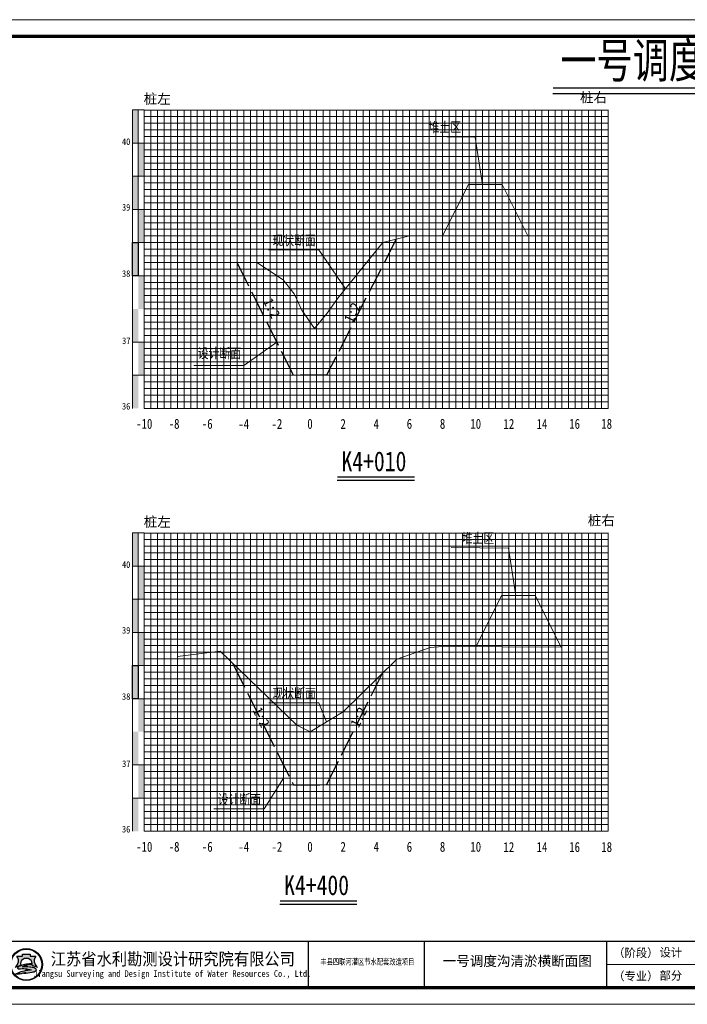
# Model space of a CAD drawing. Header units: millimetres. Extents: x -1851 to 142262423, y -629789 to 22327943.
# Tile 56 of 69: x 37692 to 37893, y 5522 to 5819. Entities that reach past the tile are written whole.
import ezdxf
from ezdxf.enums import TextEntityAlignment as Align

# ---------------------------------------------------------------- set-up
doc = ezdxf.new("R2010")
doc.units = ezdxf.units.MM
doc.linetypes.add('4415', pattern=[5, 4, -1])
for name, color, linetype, lineweight in [('0.13文字', 3, 'Continuous', 13), ('2', 61, 'Continuous', 30), ('3', 8, 'Continuous', 5), ('dmx', 7, 'Continuous', 15)]:
    doc.layers.add(name, color=color, linetype=linetype, lineweight=lineweight)
doc.layers.add('DIMTEX', color=7, linetype='Continuous')
doc.layers.add('断面', color=7, linetype='Continuous')
doc.styles.add('LYJFS', font='times.ttf', dxfattribs={"width": 0.7})
doc.styles.add('STYLE2', font='txt', dxfattribs={"width": 0.8})
doc.styles.add('仿宋体', font='FangSong_GB2312.ttf', dxfattribs={"width": 0.8})
doc.styles.add('宋体', font='txt', dxfattribs={"height": 3.5})
doc.styles.add('等线体', font='simhei.ttf')

# ---------------------------------------------------------------- blocks, each defined once
blk = doc.blocks.new('tk')
h = blk.add_hatch(color=152)
h.dxf.hatch_style = 1
h.paths.add_polyline_path([(6876.364125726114, 854.2295714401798, 1), (6866.686434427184, 854.2295714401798, 1)])
h.paths.add_polyline_path([(6876.201261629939, 854.2295714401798, 1), (6866.84929852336, 854.2295714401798, 1)], flags=16)
h = blk.add_hatch(color=152)
h.dxf.hatch_style = 1
edge = h.paths.add_edge_path()
edge.add_arc((6873.407199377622, 851.8047045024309), 1.461698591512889, 43.31770961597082, 70.37003522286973)
edge.add_arc((6872.0275850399, 847.9366998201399), 5.568375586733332, 70.37003522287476, 84.52854590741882)
edge.add_arc((6871.440752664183, 841.8102204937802), 11.72289597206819, 84.5285459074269, 95.17746754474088)
edge.add_arc((6871.582339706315, 852.1014277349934), 1.831337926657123, 111.7965680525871, 130.9174013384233, ccw=False)
edge.add_arc((6873.47809212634, 847.3608850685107), 6.936886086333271, 98.84274785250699, 111.79656805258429, ccw=False)
edge.add_arc((6874.544451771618, 840.506451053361), 13.873772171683, 95.21036804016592, 98.84274785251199, ccw=False)
edge.add_ellipse((6871.525280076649, 854.5219636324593), major_axis=(-1.773815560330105, 0), ratio=0.8776980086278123, start_angle=172.6538623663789, end_angle=176.9129867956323)
edge.add_arc((6873.117644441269, 844.1909795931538), 10.24870363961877, 88.99992913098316, 98.52267106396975)
edge.add_arc((6872.724314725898, 846.8157053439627), 7.594670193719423, 98.5226710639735, 116.8491039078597)
edge.add_arc((6869.849912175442, 852.4939579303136), 1.230336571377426, 116.8491039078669, 139.2900683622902)
edge.add_arc((6869.065436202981, 853.1689503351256), 0.1954369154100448, 139.2900683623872, 263.050638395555)
edge.add_arc((6869.248585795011, 854.6715617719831), 1.70916902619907, 263.0506383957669, 272.136251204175)
edge.add_arc((6870.416233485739, 823.3689317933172), 29.61523112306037, 88.46268833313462, 92.13625120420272, ccw=False)
edge.add_arc((6871.07395213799, 847.876297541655), 5.099041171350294, 68.07113774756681, 88.46268833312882, ccw=False)
edge.add_arc((6875.183614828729, 831.3122526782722), 21.4080615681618, 95.91294384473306, 98.79521578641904)
edge.add_arc((6873.816328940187, 840.1492628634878), 12.46590188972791, 98.79521578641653, 117.8496747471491)
edge.add_arc((6932.315236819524, 613.7362839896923), 245.9934265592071, 104.7703900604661, 105.15790668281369, ccw=False)
edge.add_line((6869.600177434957, 851.6009245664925), (6868.796656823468, 851.2750728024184))
edge.add_arc((6890.157828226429, 754.105500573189), 99.48982566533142, 100.90627282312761, 102.39834375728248, ccw=False)
edge.add_line((6871.334059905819, 851.7983414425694), (6870.72346251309, 851.6097564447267))
edge.add_arc((6868.414090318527, 880.2016823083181), 28.68503833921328, 274.6177604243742, 279.6944367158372)
edge.add_arc((6872.474319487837, 856.4344682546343), 4.573507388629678, 279.694436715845, 287.6119267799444)
edge.add_arc((6873.358587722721, 853.648913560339), 1.650966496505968, 287.6119267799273, 311.5140981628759)
edge.add_arc((6874.270477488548, 852.6187205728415), 0.2751610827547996, 311.5140981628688, 403.3177096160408)
edge = h.paths.add_edge_path()
edge.add_arc((6875.946394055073, 855.3665725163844), 2.066422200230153, 138.9741968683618, 204.1180883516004, ccw=False)
edge.add_line((6874.387456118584, 856.7229696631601), (6872.690352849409, 856.7229696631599))
edge.add_line((6872.69035284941, 856.7229696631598), (6872.69035284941, 857.3096342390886))
edge.add_line((6872.69035284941, 857.3096342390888), (6870.360207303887, 857.3096342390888))
edge.add_line((6870.360207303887, 857.3096342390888), (6870.360207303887, 856.7229696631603))
edge.add_line((6870.360207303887, 856.7229696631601), (6868.663104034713, 856.7229696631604))
edge.add_arc((6867.104166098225, 855.3665725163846), 2.066422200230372, -24.118088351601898, 41.0258031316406, ccw=False)
edge.add_arc((6865.567634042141, 856.05447875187), 3.749914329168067, 314.34412131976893, 335.8819116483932, ccw=False)
edge.add_arc((6867.522236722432, 856.4070458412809), 3.106664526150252, 282.3877277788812, 290.1465811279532)
edge.add_arc((6864.457993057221, 864.7594382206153), 12.00340818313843, 290.1465811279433, 296.6495194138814)
edge.add_ellipse((6871.525280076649, 854.5219636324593), major_axis=(-1.773815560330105, 0), ratio=0.8776980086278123, start_angle=176.9129867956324, end_angle=378.37473811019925, ccw=False)
edge.add_ellipse((6871.525280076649, 854.5219636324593), major_axis=(-1.773815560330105, 0), ratio=0.8776980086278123, start_angle=172.653862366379, end_angle=176.9129867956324, ccw=False)
edge.add_ellipse((6871.525280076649, 854.5219636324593), major_axis=(-1.773815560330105, 0), ratio=0.8776980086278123, start_angle=161.6252618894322, end_angle=172.653862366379, ccw=False)
edge.add_arc((6878.592567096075, 864.759438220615), 12.00340818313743, 243.3504805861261, 249.853418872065)
edge.add_arc((6875.528323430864, 856.4070458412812), 3.106664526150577, 249.8534188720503, 257.61227222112)
edge.add_arc((6877.482926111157, 856.05447875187), 3.74991432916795, 204.1180883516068, 225.6558786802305, ccw=False)
at = {"lineweight": 0}
for p, q in [((6838.597780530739, 1139.229571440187), (7258.597780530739, 1139.229571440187)), ((7253.597780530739, 854.2295714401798), (7046.597780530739, 854.2295714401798)), ((7258.597780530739, 842.2295714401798), (6838.597780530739, 842.2295714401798))]:
    blk.add_line(p, q, dxfattribs=at)
for p, q in [((6956.597780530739, 861.2295714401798), (6956.597780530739, 847.2295714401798)), ((6991.597780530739, 861.2295714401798), (6991.597780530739, 847.2295714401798)), ((7046.597780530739, 861.2295714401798), (7046.597780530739, 847.2295714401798))]:
    blk.add_line(p, q)
at = {"lineweight": 0, "const_width": 1}
blk.add_lwpolyline([(6863.597780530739, 1134.229571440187), (7253.597780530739, 1134.229571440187), (7253.597780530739, 847.2295714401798), (6863.597780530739, 847.2295714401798)], close=True, dxfattribs=at)
at = {"lineweight": 0, "const_width": 0.4}
blk.add_lwpolyline([(7253.597780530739, 861.2295714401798), (6863.597780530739, 861.2295714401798)], dxfattribs=at)
at = {"color": 152}
for points in [[(6869.8419023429, 854.0311891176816, -0.02838203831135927), (6868.592243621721, 853.4904639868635, -0.03386732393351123), (6868.188697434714, 853.3727099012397, 0.09425397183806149), (6868.990200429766, 854.5221939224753, 0.2921547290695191), (6868.663104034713, 856.7229696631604), (6870.360207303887, 856.7229696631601), (6870.360207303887, 857.3096342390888), (6872.69035284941, 857.3096342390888), (6872.69035284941, 856.7229696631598), (6874.387456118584, 856.7229696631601, 0.29215472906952), (6874.06035972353, 854.5221939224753, 0.09425397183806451), (6874.861862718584, 853.3727099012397, -0.03386732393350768), (6874.458316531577, 853.4904639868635, -0.02838203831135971), (6873.208657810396, 854.0311891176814)], [(6873.296521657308, 854.4381220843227, 0.04157472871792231), (6871.598778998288, 854.3265098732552, 0.08013502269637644), (6869.294240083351, 853.5916630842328, 0.09823132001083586), (6868.917290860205, 853.2964201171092, 0.599439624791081), (6869.041789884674, 852.9749492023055, 0.03966424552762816), (6869.312296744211, 852.9635806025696, -0.01603031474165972), (6871.210748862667, 852.9735033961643, -0.08921046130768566), (6872.978215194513, 852.6064141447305, 0.01257694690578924), (6871.910251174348, 852.4685801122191, 0.08333285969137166), (6867.992840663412, 851.171317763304, -0.001690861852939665), (6869.600177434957, 851.6009245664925), (6868.796656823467, 851.275072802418, -0.006510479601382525), (6871.334059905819, 851.7983414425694), (6870.72346251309, 851.6097564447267, 0.02215480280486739), (6873.244469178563, 851.9262713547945, 0.03456031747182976), (6873.858117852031, 852.0753316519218, 0.1046726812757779), (6874.452855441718, 852.4126819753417, 0.4234638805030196), (6874.470673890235, 852.8074929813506, 0.1185893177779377), (6873.898248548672, 853.1814519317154, 0.06185687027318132), (6872.558528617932, 853.479704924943, 0.04649815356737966), (6870.382867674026, 853.4852866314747, -0.08362449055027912), (6870.902341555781, 853.8018397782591, -0.05658197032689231), (6872.411732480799, 854.2153190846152, -0.01585057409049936), (6873.284535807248, 854.3228965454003)]]:
    blk.add_lwpolyline(points, format="xyb", dxfattribs=at)
for radius in [4.838845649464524, 4.675981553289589]:
    blk.add_circle((6871.525280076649, 854.2295714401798), radius, dxfattribs=at)
blk.add_arc((6873.478092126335, 847.3608850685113), 6.936886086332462, 98.84274785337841, 111.7965680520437, dxfattribs=at)
for start_param, end_param in [(2.820892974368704, 6.603884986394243), (3.013378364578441, 3.087714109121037)]:
    blk.add_ellipse((6871.525280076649, 854.5219636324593), major_axis=(-1.773815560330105, 0), ratio=0.8776980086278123, start_param=start_param, end_param=end_param, dxfattribs=at)
at = {"style": '宋体'}
for s, height, width, p in [('江苏省水利勘测设计研究院有限公司', 3.75, 0.9, (6915.725099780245, 855.9804173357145)), ('丰县四联河灌区节水配套改造项目', 1.8, 0.75, (6974.43168055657, 855.1042281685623)), ('Jiangsu Surveying and Design Institute of Water Resources Co., Ltd.', 2, 0.8, (6915.552971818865, 851.2429752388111))]:
    blk.add_text(s, height=height, dxfattribs=dict(at, width=width)).set_placement(p, align=Align.MIDDLE)
at = {"style": 'LYJFS'}
for s, p in [('（阶段）', (7055.431710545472, 857.7295714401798)), ('（专业）', (7055.431710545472, 850.7295714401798))]:
    blk.add_text(s, height=2.5, dxfattribs=at).set_placement(p, align=Align.MIDDLE_CENTER)
at = {"char_height": 2.5, "attachment_point": 5, "style": '宋体'}
for s, insert in [('设计', (7065.999934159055, 857.7295714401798)), ('部分', (7065.999934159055, 850.7295714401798))]:
    blk.add_mtext(s, dxfattribs=dict(at, insert=insert))

msp = doc.modelspace()

# ---------------------------------------------------------------- hatches: boundary and pattern name
at = {"linetype": 'Continuous'}
for points in [[(37725.80106367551, 5791.796308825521), (37727.60106367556, 5791.796308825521), (37727.60106367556, 5781.796308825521), (37725.80106367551, 5781.796308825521)], [(37727.60106367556, 5781.796308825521), (37729.40106367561, 5781.796308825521), (37729.40106367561, 5771.796308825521), (37727.60106367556, 5771.796308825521)], [(37725.80106367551, 5771.796308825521), (37727.60106367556, 5771.796308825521), (37727.60106367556, 5761.796308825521), (37725.80106367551, 5761.796308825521)], [(37727.60106367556, 5761.796308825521), (37729.40106367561, 5761.796308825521), (37729.40106367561, 5751.796308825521), (37727.60106367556, 5751.796308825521)], [(37725.80106367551, 5751.796308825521), (37727.60106367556, 5751.796308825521), (37727.60106367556, 5741.796308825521), (37725.80106367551, 5741.796308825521)], [(37727.60106367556, 5741.796308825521), (37729.40106367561, 5741.796308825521), (37729.40106367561, 5731.796308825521), (37727.60106367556, 5731.796308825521)], [(37725.80106367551, 5731.796308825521), (37727.60106367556, 5731.796308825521), (37727.60106367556, 5721.796308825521), (37725.80106367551, 5721.796308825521)], [(37727.60742442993, 5721.821033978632), (37729.40742442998, 5721.821033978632), (37729.40742442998, 5711.821033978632), (37727.60742442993, 5711.821033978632)], [(37725.80106367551, 5711.792244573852), (37727.60106367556, 5711.792244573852), (37727.60106367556, 5701.792244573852), (37725.80106367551, 5701.792244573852)], [(37725.80106367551, 5664.216308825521), (37727.60106367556, 5664.216308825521), (37727.60106367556, 5654.216308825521), (37725.80106367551, 5654.216308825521)], [(37727.60106367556, 5654.216308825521), (37729.40106367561, 5654.216308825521), (37729.40106367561, 5644.216308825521), (37727.60106367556, 5644.216308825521)], [(37725.80106367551, 5644.216308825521), (37727.60106367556, 5644.216308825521), (37727.60106367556, 5634.216308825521), (37725.80106367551, 5634.216308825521)], [(37727.60106367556, 5634.216308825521), (37729.40106367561, 5634.216308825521), (37729.40106367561, 5624.216308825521), (37727.60106367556, 5624.216308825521)], [(37725.80106367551, 5624.216308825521), (37727.60106367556, 5624.216308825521), (37727.60106367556, 5614.216308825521), (37725.80106367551, 5614.216308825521)], [(37727.60106367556, 5614.216308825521), (37729.40106367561, 5614.216308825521), (37729.40106367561, 5604.216308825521), (37727.60106367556, 5604.216308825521)], [(37725.80106367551, 5604.216308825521), (37727.60106367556, 5604.216308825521), (37727.60106367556, 5594.216308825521), (37725.80106367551, 5594.216308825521)], [(37727.60742442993, 5594.241033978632), (37729.40742442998, 5594.241033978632), (37729.40742442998, 5584.241033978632), (37727.60742442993, 5584.241033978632)], [(37725.80106367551, 5584.212244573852), (37727.60106367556, 5584.212244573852), (37727.60106367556, 5574.212244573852), (37725.80106367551, 5574.212244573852)]]:
    msp.add_hatch(color=7, dxfattribs=at).paths.add_polyline_path(points)

# ---------------------------------------------------------------- linework, layer by layer
at = {"color": 7, "linetype": 'Continuous', "lineweight": 20, "flags": 128}
for points in [[(37831.49267790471, 5769.197935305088), (37829.28593812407, 5783.611140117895), (37812.01441279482, 5783.783947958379)], [(37841.49267790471, 5645.202256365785), (37839.28593812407, 5659.615461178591), (37822.01441279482, 5659.788269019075)]]:
    msp.add_lwpolyline(points, dxfattribs=at)
at = {"linetype": 'Continuous', "flags": 128}
for points in [[(37725.80106367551, 5751.796308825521), (37727.60106367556, 5751.796308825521), (37727.60106367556, 5741.796308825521), (37725.80106367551, 5741.796308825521)], [(37725.80106367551, 5624.216308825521), (37727.60106367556, 5624.216308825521), (37727.60106367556, 5614.216308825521), (37725.80106367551, 5614.216308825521)]]:
    msp.add_lwpolyline(points, close=True, dxfattribs=at)
at = {"color": 1, "linetype": '4415', "lineweight": 30, "ltscale": 2}
for points in [[(37805.40106367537, 5752.796308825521), (37784.40106367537, 5711.796308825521), (37774.40106367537, 5711.796308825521), (37757.40106367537, 5745.796308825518)], [(37756.10418188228, 5624.810072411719), (37774.40106367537, 5588.216308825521), (37784.40106367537, 5588.216308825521), (37801.13889716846, 5621.691975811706)]]:
    msp.add_lwpolyline(points, dxfattribs=at)
at = {"linetype": 'Continuous', "lineweight": 20, "flags": 128}
for points in [[(37790.09706075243, 5737.801220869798), (37782.04796335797, 5749.617450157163), (37766.89657367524, 5749.59113782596)], [(37769.40106367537, 5721.796308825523), (37759.4706011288, 5714.736473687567), (37744.31921144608, 5714.710161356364)], [(37784.4213960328, 5607.228508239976), (37782.11230740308, 5612.968549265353), (37766.96091772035, 5612.942236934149)], [(37771.40106367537, 5590.216308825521), (37765.56021595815, 5580.981159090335), (37750.40882627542, 5580.954846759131)]]:
    msp.add_lwpolyline(points, dxfattribs=at)
at = {"layer": '2', "color": 7, "lineweight": 15}
for points in [[(37729.40106367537, 5791.730208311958), (37869.40106367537, 5791.730208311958)], [(37739.40106367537, 5791.796308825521), (37739.40106367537, 5701.796308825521)], [(37749.40106367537, 5791.796308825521), (37749.40106367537, 5701.796308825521)], [(37759.40106367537, 5791.796308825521), (37759.40106367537, 5701.796308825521)], [(37769.40106367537, 5791.796308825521), (37769.40106367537, 5701.796308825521)], [(37789.40106367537, 5791.796308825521), (37789.40106367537, 5701.796308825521)], [(37799.40106367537, 5791.796308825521), (37799.40106367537, 5701.796308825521)], [(37809.40106367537, 5791.796308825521), (37809.40106367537, 5701.796308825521)], [(37819.40106367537, 5791.796308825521), (37819.40106367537, 5701.796308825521)], [(37829.40106367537, 5791.796308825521), (37829.40106367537, 5701.796308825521)], [(37839.40106367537, 5791.796308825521), (37839.40106367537, 5701.796308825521)], [(37849.40106367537, 5791.796308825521), (37849.40106367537, 5701.796308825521)], [(37859.40106367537, 5791.796308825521), (37859.40106367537, 5701.796308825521)], [(37869.40106367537, 5791.796308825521), (37869.40106367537, 5701.796308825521)], [(37729.40106367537, 5781.796308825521), (37869.40106367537, 5781.796308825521)], [(37729.40106367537, 5771.796308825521), (37869.40106367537, 5771.796308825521)], [(37729.40106367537, 5761.796308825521), (37869.40106367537, 5761.796308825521)], [(37729.40106367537, 5761.796308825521), (37735.09396042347, 5761.796308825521)], [(37749.40106367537, 5761.796308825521), (37809.40106367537, 5761.796308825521)], [(37833.40106367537, 5761.796308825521), (37869.40106367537, 5761.796308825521)], [(37729.40106367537, 5751.796308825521), (37869.40106367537, 5751.796308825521)], [(37729.40106367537, 5731.796308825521), (37869.40106367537, 5731.796308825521)], [(37729.40106367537, 5701.796308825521), (37869.40106367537, 5701.796308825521)], [(37729.40106367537, 5664.150208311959), (37869.40106367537, 5664.150208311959)], [(37739.40106367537, 5664.216308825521), (37739.40106367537, 5574.216308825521)], [(37749.40106367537, 5664.216308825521), (37749.40106367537, 5574.216308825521)], [(37759.40106367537, 5664.216308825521), (37759.40106367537, 5574.216308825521)], [(37769.40106367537, 5664.216308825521), (37769.40106367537, 5574.216308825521)], [(37789.40106367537, 5664.216308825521), (37789.40106367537, 5574.216308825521)], [(37799.40106367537, 5664.216308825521), (37799.40106367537, 5574.216308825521)], [(37809.40106367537, 5664.216308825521), (37809.40106367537, 5574.216308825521)], [(37819.40106367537, 5664.216308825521), (37819.40106367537, 5574.216308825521)], [(37829.40106367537, 5664.216308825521), (37829.40106367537, 5574.216308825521)], [(37839.40106367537, 5664.216308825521), (37839.40106367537, 5574.216308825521)], [(37849.40106367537, 5664.216308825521), (37849.40106367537, 5574.216308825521)], [(37859.40106367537, 5664.216308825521), (37859.40106367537, 5574.216308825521)], [(37869.40106367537, 5664.216308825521), (37869.40106367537, 5574.216308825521)], [(37729.40106367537, 5654.216308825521), (37829.40106367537, 5654.216308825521)], [(37829.40106367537, 5654.216308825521), (37869.40106367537, 5654.216308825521)], [(37729.40106367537, 5644.216308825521), (37829.40106367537, 5644.216308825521)], [(37829.40106367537, 5644.216308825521), (37869.40106367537, 5644.216308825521)], [(37729.40106367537, 5634.216308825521), (37829.40106367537, 5634.216308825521)], [(37829.40106367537, 5634.216308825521), (37869.40106367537, 5634.216308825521)], [(37729.40106367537, 5624.216308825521), (37829.40106367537, 5624.216308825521)], [(37829.40106367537, 5624.216308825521), (37869.40106367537, 5624.216308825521)], [(37829.40106367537, 5614.216308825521), (37869.40106367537, 5614.216308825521)], [(37729.40106367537, 5604.216308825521), (37829.40106367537, 5604.216308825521)], [(37829.40106367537, 5604.216308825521), (37869.40106367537, 5604.216308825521)], [(37829.40106367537, 5594.216308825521), (37869.40106367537, 5594.216308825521)], [(37829.40106367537, 5584.216308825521), (37869.40106367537, 5584.216308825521)], [(37729.40106367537, 5574.216308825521), (37829.40106367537, 5574.216308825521)], [(37829.40106367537, 5574.216308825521), (37869.40106367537, 5574.216308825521)]]:
    msp.add_lwpolyline(points, dxfattribs=at)
at = {"layer": '2', "color": 3, "lineweight": 15}
for points in [[(37779.40106367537, 5791.796308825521), (37779.40106367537, 5701.796308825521)], [(37779.40106367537, 5664.216308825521), (37779.40106367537, 5574.216308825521)]]:
    msp.add_lwpolyline(points, dxfattribs=at)
at = {"layer": '2', "color": 7, "lineweight": 15, "flags": 128}
for points in [[(37729.40106367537, 5741.796308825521), (37869.40106367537, 5741.796308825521)], [(37729.40106367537, 5614.216308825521), (37829.40106367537, 5614.216308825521)]]:
    msp.add_lwpolyline(points, dxfattribs=at)
at = {"layer": '2', "color": 0, "lineweight": 15}
for points in [[(37729.40106367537, 5721.796308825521), (37869.40106367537, 5721.796308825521)], [(37729.40106367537, 5711.796308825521), (37869.40106367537, 5711.796308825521)], [(37729.40106367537, 5594.216308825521), (37829.40106367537, 5594.216308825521)], [(37729.40106367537, 5584.216308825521), (37829.40106367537, 5584.216308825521)]]:
    msp.add_lwpolyline(points, dxfattribs=at)
at = {"layer": '3', "lineweight": 5}
for points in [[(37731.40106367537, 5791.796308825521), (37731.40106367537, 5701.796308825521)], [(37733.40106367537, 5791.796308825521), (37733.40106367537, 5701.796308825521)], [(37735.40106367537, 5791.796308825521), (37735.40106367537, 5701.796308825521)], [(37737.40106367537, 5791.796308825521), (37737.40106367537, 5701.796308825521)], [(37741.40106367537, 5791.796308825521), (37741.40106367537, 5701.796308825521)], [(37743.40106367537, 5791.796308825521), (37743.40106367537, 5701.796308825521)], [(37745.40106367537, 5791.796308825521), (37745.40106367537, 5701.796308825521)], [(37747.40106367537, 5791.796308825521), (37747.40106367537, 5701.796308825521)], [(37751.40106367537, 5791.796308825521), (37751.40106367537, 5701.796308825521)], [(37753.40106367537, 5791.796308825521), (37753.40106367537, 5701.796308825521)], [(37755.40106367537, 5791.796308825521), (37755.40106367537, 5701.796308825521)], [(37757.40106367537, 5791.796308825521), (37757.40106367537, 5701.796308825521)], [(37761.40106367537, 5791.796308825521), (37761.40106367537, 5701.796308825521)], [(37763.40106367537, 5791.796308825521), (37763.40106367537, 5701.796308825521)], [(37765.40106367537, 5791.796308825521), (37765.40106367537, 5701.796308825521)], [(37767.40106367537, 5791.796308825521), (37767.40106367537, 5701.796308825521)], [(37771.40106367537, 5791.796308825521), (37771.40106367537, 5701.796308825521)], [(37773.40106367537, 5791.796308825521), (37773.40106367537, 5701.796308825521)], [(37775.40106367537, 5791.796308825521), (37775.40106367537, 5701.796308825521)], [(37777.40106367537, 5791.796308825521), (37777.40106367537, 5701.796308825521)], [(37781.40106367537, 5791.796308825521), (37781.40106367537, 5701.796308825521)], [(37783.40106367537, 5791.796308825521), (37783.40106367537, 5701.796308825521)], [(37785.40106367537, 5791.796308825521), (37785.40106367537, 5701.796308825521)], [(37787.40106367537, 5791.796308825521), (37787.40106367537, 5701.796308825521)], [(37791.40106367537, 5791.796308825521), (37791.40106367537, 5701.796308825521)], [(37793.40106367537, 5791.796308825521), (37793.40106367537, 5701.796308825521)], [(37795.40106367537, 5791.796308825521), (37795.40106367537, 5701.796308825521)], [(37797.40106367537, 5791.796308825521), (37797.40106367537, 5701.796308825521)], [(37801.40106367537, 5791.796308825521), (37801.40106367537, 5701.796308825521)], [(37803.40106367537, 5791.796308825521), (37803.40106367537, 5701.796308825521)], [(37805.40106367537, 5791.796308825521), (37805.40106367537, 5701.796308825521)], [(37807.40106367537, 5791.796308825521), (37807.40106367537, 5701.796308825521)], [(37811.40106367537, 5791.796308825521), (37811.40106367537, 5701.796308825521)], [(37813.40106367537, 5791.796308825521), (37813.40106367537, 5701.796308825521)], [(37815.40106367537, 5791.796308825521), (37815.40106367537, 5701.796308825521)], [(37817.40106367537, 5791.796308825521), (37817.40106367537, 5701.796308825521)], [(37821.40106367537, 5791.796308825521), (37821.40106367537, 5701.796308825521)], [(37823.40106367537, 5791.796308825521), (37823.40106367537, 5701.796308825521)], [(37825.40106367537, 5791.796308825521), (37825.40106367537, 5701.796308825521)], [(37827.40106367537, 5791.796308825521), (37827.40106367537, 5701.796308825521)], [(37831.40106367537, 5791.796308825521), (37831.40106367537, 5701.796308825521)], [(37833.40106367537, 5791.796308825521), (37833.40106367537, 5701.796308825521)], [(37835.40106367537, 5791.796308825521), (37835.40106367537, 5701.796308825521)], [(37837.40106367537, 5791.796308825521), (37837.40106367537, 5701.796308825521)], [(37841.40106367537, 5791.796308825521), (37841.40106367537, 5701.796308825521)], [(37843.40106367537, 5791.796308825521), (37843.40106367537, 5701.796308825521)], [(37845.40106367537, 5791.796308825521), (37845.40106367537, 5701.796308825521)], [(37847.40106367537, 5791.796308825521), (37847.40106367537, 5701.796308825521)], [(37851.40106367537, 5791.796308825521), (37851.40106367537, 5701.796308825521)], [(37853.40106367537, 5791.796308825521), (37853.40106367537, 5701.796308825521)], [(37855.40106367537, 5791.796308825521), (37855.40106367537, 5701.796308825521)], [(37857.40106367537, 5791.796308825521), (37857.40106367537, 5701.796308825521)], [(37861.40106367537, 5791.796308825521), (37861.40106367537, 5701.796308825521)], [(37863.40106367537, 5791.796308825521), (37863.40106367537, 5701.796308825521)], [(37865.40106367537, 5791.796308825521), (37865.40106367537, 5701.796308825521)], [(37867.40106367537, 5791.796308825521), (37867.40106367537, 5701.796308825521)], [(37729.40106367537, 5789.796308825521), (37869.40106367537, 5789.796308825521)], [(37729.40106367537, 5787.796308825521), (37869.40106367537, 5787.796308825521)], [(37729.40106367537, 5785.796308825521), (37869.40106367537, 5785.796308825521)], [(37729.40106367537, 5783.796308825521), (37869.40106367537, 5783.796308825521)], [(37729.40106367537, 5779.796308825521), (37869.40106367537, 5779.796308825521)], [(37729.40106367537, 5777.796308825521), (37869.40106367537, 5777.796308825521)], [(37729.40106367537, 5775.796308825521), (37869.40106367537, 5775.796308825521)], [(37729.40106367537, 5773.796308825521), (37869.40106367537, 5773.796308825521)], [(37729.40106367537, 5769.796308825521), (37869.40106367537, 5769.796308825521)], [(37729.40106367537, 5767.796308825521), (37869.40106367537, 5767.796308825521)], [(37729.40106367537, 5765.796308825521), (37869.40106367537, 5765.796308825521)], [(37729.40106367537, 5763.796308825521), (37869.40106367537, 5763.796308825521)], [(37729.40106367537, 5759.796308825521), (37869.40106367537, 5759.796308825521)], [(37729.40106367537, 5757.796308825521), (37869.40106367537, 5757.796308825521)], [(37729.40106367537, 5755.796308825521), (37869.40106367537, 5755.796308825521)], [(37729.40106367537, 5753.796308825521), (37869.40106367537, 5753.796308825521)], [(37729.40106367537, 5749.796308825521), (37869.40106367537, 5749.796308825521)], [(37729.40106367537, 5747.796308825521), (37869.40106367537, 5747.796308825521)], [(37729.40106367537, 5745.796308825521), (37869.40106367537, 5745.796308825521)], [(37729.40106367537, 5743.796308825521), (37869.40106367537, 5743.796308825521)], [(37729.40106367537, 5739.796308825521), (37869.40106367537, 5739.796308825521)], [(37729.40106367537, 5737.796308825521), (37869.40106367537, 5737.796308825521)], [(37729.40106367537, 5735.796308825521), (37869.40106367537, 5735.796308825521)], [(37729.40106367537, 5733.796308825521), (37869.40106367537, 5733.796308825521)], [(37729.40106367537, 5729.796308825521), (37869.40106367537, 5729.796308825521)], [(37729.40106367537, 5727.796308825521), (37869.40106367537, 5727.796308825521)], [(37729.40106367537, 5725.796308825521), (37869.40106367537, 5725.796308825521)], [(37729.40106367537, 5723.796308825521), (37869.40106367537, 5723.796308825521)], [(37729.40106367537, 5719.796308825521), (37869.40106367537, 5719.796308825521)], [(37729.40106367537, 5717.796308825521), (37869.40106367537, 5717.796308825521)], [(37729.40106367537, 5715.796308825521), (37869.40106367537, 5715.796308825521)], [(37729.40106367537, 5713.796308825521), (37869.40106367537, 5713.796308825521)], [(37729.40106367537, 5709.796308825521), (37869.40106367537, 5709.796308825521)], [(37729.40106367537, 5707.796308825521), (37869.40106367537, 5707.796308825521)], [(37729.40106367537, 5705.796308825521), (37869.40106367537, 5705.796308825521)], [(37729.40106367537, 5703.796308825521), (37869.40106367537, 5703.796308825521)], [(37731.40106367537, 5664.216308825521), (37731.40106367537, 5574.216308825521)], [(37733.40106367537, 5664.216308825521), (37733.40106367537, 5574.216308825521)], [(37735.40106367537, 5664.216308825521), (37735.40106367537, 5574.216308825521)], [(37737.40106367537, 5664.216308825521), (37737.40106367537, 5574.216308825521)], [(37741.40106367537, 5664.216308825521), (37741.40106367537, 5574.216308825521)], [(37743.40106367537, 5664.216308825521), (37743.40106367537, 5574.216308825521)], [(37745.40106367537, 5664.216308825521), (37745.40106367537, 5574.216308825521)], [(37747.40106367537, 5664.216308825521), (37747.40106367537, 5574.216308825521)], [(37751.40106367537, 5664.216308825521), (37751.40106367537, 5574.216308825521)], [(37753.40106367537, 5664.216308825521), (37753.40106367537, 5574.216308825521)], [(37755.40106367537, 5664.216308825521), (37755.40106367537, 5574.216308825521)], [(37757.40106367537, 5664.216308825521), (37757.40106367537, 5574.216308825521)], [(37761.40106367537, 5664.216308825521), (37761.40106367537, 5574.216308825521)], [(37763.40106367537, 5664.216308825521), (37763.40106367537, 5574.216308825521)], [(37765.40106367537, 5664.216308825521), (37765.40106367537, 5574.216308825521)], [(37767.40106367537, 5664.216308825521), (37767.40106367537, 5574.216308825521)], [(37771.40106367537, 5664.216308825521), (37771.40106367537, 5574.216308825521)], [(37773.40106367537, 5664.216308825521), (37773.40106367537, 5574.216308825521)], [(37775.40106367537, 5664.216308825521), (37775.40106367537, 5574.216308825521)], [(37777.40106367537, 5664.216308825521), (37777.40106367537, 5574.216308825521)], [(37781.40106367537, 5664.216308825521), (37781.40106367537, 5574.216308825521)], [(37783.40106367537, 5664.216308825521), (37783.40106367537, 5574.216308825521)], [(37785.40106367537, 5664.216308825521), (37785.40106367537, 5574.216308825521)], [(37787.40106367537, 5664.216308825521), (37787.40106367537, 5574.216308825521)], [(37791.40106367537, 5664.216308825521), (37791.40106367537, 5574.216308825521)], [(37793.40106367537, 5664.216308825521), (37793.40106367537, 5574.216308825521)], [(37795.40106367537, 5664.216308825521), (37795.40106367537, 5574.216308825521)], [(37797.40106367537, 5664.216308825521), (37797.40106367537, 5574.216308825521)], [(37801.40106367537, 5664.216308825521), (37801.40106367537, 5574.216308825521)], [(37803.40106367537, 5664.216308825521), (37803.40106367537, 5574.216308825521)], [(37805.40106367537, 5664.216308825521), (37805.40106367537, 5574.216308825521)], [(37807.40106367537, 5664.216308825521), (37807.40106367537, 5574.216308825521)], [(37811.40106367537, 5664.216308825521), (37811.40106367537, 5574.216308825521)], [(37813.40106367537, 5664.216308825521), (37813.40106367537, 5574.216308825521)], [(37815.40106367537, 5664.216308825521), (37815.40106367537, 5574.216308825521)], [(37817.40106367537, 5664.216308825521), (37817.40106367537, 5574.216308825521)], [(37821.40106367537, 5664.216308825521), (37821.40106367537, 5574.216308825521)], [(37823.40106367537, 5664.216308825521), (37823.40106367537, 5574.216308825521)], [(37825.40106367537, 5664.216308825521), (37825.40106367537, 5574.216308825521)], [(37827.40106367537, 5664.216308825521), (37827.40106367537, 5574.216308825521)], [(37831.40106367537, 5664.216308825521), (37831.40106367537, 5574.216308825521)], [(37833.40106367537, 5664.216308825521), (37833.40106367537, 5574.216308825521)], [(37835.40106367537, 5664.216308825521), (37835.40106367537, 5574.216308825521)], [(37837.40106367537, 5664.216308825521), (37837.40106367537, 5574.216308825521)], [(37841.40106367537, 5664.216308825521), (37841.40106367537, 5574.216308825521)], [(37843.40106367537, 5664.216308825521), (37843.40106367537, 5574.216308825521)], [(37845.40106367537, 5664.216308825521), (37845.40106367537, 5574.216308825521)], [(37847.40106367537, 5664.216308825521), (37847.40106367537, 5574.216308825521)], [(37851.40106367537, 5664.216308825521), (37851.40106367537, 5574.216308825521)], [(37853.40106367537, 5664.216308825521), (37853.40106367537, 5574.216308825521)], [(37855.40106367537, 5664.216308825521), (37855.40106367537, 5574.216308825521)], [(37857.40106367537, 5664.216308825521), (37857.40106367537, 5574.216308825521)], [(37861.40106367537, 5664.216308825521), (37861.40106367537, 5574.216308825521)], [(37863.40106367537, 5664.216308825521), (37863.40106367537, 5574.216308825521)], [(37865.40106367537, 5664.216308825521), (37865.40106367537, 5574.216308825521)], [(37867.40106367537, 5664.216308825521), (37867.40106367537, 5574.216308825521)], [(37729.40106367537, 5662.216308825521), (37829.40106367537, 5662.216308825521)], [(37829.40106367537, 5662.216308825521), (37869.40106367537, 5662.216308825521)], [(37729.40106367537, 5660.216308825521), (37829.40106367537, 5660.216308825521)], [(37729.40106367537, 5658.216308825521), (37829.40106367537, 5658.216308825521)], [(37829.40106367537, 5660.216308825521), (37869.40106367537, 5660.216308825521)], [(37829.40106367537, 5658.216308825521), (37869.40106367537, 5658.216308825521)], [(37729.40106367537, 5656.216308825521), (37829.40106367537, 5656.216308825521)], [(37829.40106367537, 5656.216308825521), (37869.40106367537, 5656.216308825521)], [(37729.40106367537, 5652.216308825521), (37829.40106367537, 5652.216308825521)], [(37829.40106367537, 5652.216308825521), (37869.40106367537, 5652.216308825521)], [(37729.40106367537, 5650.216308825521), (37829.40106367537, 5650.216308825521)], [(37829.40106367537, 5650.216308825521), (37869.40106367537, 5650.216308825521)], [(37729.40106367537, 5648.216308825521), (37829.40106367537, 5648.216308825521)], [(37729.40106367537, 5646.216308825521), (37829.40106367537, 5646.216308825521)], [(37829.40106367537, 5648.216308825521), (37869.40106367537, 5648.216308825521)], [(37829.40106367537, 5646.216308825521), (37869.40106367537, 5646.216308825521)], [(37729.40106367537, 5642.216308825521), (37829.40106367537, 5642.216308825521)], [(37729.40106367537, 5640.216308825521), (37829.40106367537, 5640.216308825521)], [(37829.40106367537, 5642.216308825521), (37869.40106367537, 5642.216308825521)], [(37829.40106367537, 5640.216308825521), (37869.40106367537, 5640.216308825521)], [(37729.40106367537, 5638.216308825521), (37829.40106367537, 5638.216308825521)], [(37829.40106367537, 5638.216308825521), (37869.40106367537, 5638.216308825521)], [(37729.40106367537, 5636.216308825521), (37829.40106367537, 5636.216308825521)], [(37829.40106367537, 5636.216308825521), (37869.40106367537, 5636.216308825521)], [(37729.40106367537, 5632.216308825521), (37829.40106367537, 5632.216308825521)], [(37829.40106367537, 5632.216308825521), (37869.40106367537, 5632.216308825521)], [(37729.40106367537, 5630.216308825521), (37829.40106367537, 5630.216308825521)], [(37729.40106367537, 5628.216308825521), (37829.40106367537, 5628.216308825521)], [(37829.40106367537, 5630.216308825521), (37869.40106367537, 5630.216308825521)], [(37829.40106367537, 5628.216308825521), (37869.40106367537, 5628.216308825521)], [(37729.40106367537, 5626.216308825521), (37829.40106367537, 5626.216308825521)], [(37829.40106367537, 5626.216308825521), (37869.40106367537, 5626.216308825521)], [(37729.40106367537, 5622.216308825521), (37829.40106367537, 5622.216308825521)], [(37829.40106367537, 5622.216308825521), (37869.40106367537, 5622.216308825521)], [(37729.40106367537, 5620.216308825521), (37829.40106367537, 5620.216308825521)], [(37829.40106367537, 5620.216308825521), (37869.40106367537, 5620.216308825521)], [(37729.40106367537, 5618.216308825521), (37829.40106367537, 5618.216308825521)], [(37829.40106367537, 5618.216308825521), (37869.40106367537, 5618.216308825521)], [(37729.40106367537, 5616.216308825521), (37829.40106367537, 5616.216308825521)], [(37829.40106367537, 5616.216308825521), (37869.40106367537, 5616.216308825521)], [(37729.40106367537, 5612.216308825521), (37829.40106367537, 5612.216308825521)], [(37829.40106367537, 5612.216308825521), (37869.40106367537, 5612.216308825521)], [(37729.40106367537, 5610.216308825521), (37829.40106367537, 5610.216308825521)], [(37729.40106367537, 5608.216308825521), (37829.40106367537, 5608.216308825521)], [(37829.40106367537, 5610.216308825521), (37869.40106367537, 5610.216308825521)], [(37829.40106367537, 5608.216308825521), (37869.40106367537, 5608.216308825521)], [(37729.40106367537, 5606.216308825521), (37829.40106367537, 5606.216308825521)], [(37829.40106367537, 5606.216308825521), (37869.40106367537, 5606.216308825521)], [(37729.40106367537, 5602.216308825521), (37829.40106367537, 5602.216308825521)], [(37829.40106367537, 5602.216308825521), (37869.40106367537, 5602.216308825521)], [(37729.40106367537, 5600.216308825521), (37829.40106367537, 5600.216308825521)], [(37829.40106367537, 5600.216308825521), (37869.40106367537, 5600.216308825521)], [(37729.40106367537, 5598.216308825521), (37829.40106367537, 5598.216308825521)], [(37729.40106367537, 5596.216308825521), (37829.40106367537, 5596.216308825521)], [(37829.40106367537, 5598.216308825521), (37869.40106367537, 5598.216308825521)], [(37829.40106367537, 5596.21369117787), (37869.40106367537, 5596.21369117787)], [(37729.40106367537, 5592.216308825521), (37829.40106367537, 5592.216308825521)], [(37729.40106367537, 5590.216308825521), (37829.40106367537, 5590.216308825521)], [(37829.40106367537, 5592.216308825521), (37869.40106367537, 5592.216308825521)], [(37829.40106367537, 5590.216308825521), (37869.40106367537, 5590.216308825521)], [(37729.40106367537, 5588.216308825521), (37829.40106367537, 5588.216308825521)], [(37829.40106367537, 5588.216308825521), (37869.40106367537, 5588.216308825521)], [(37729.40106367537, 5586.216308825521), (37829.40106367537, 5586.216308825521)], [(37829.40106367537, 5586.21369117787), (37869.40106367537, 5586.21369117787)], [(37729.40106367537, 5582.216308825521), (37829.40106367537, 5582.216308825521)], [(37829.40106367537, 5582.216308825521), (37869.40106367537, 5582.216308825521)], [(37729.40106367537, 5580.216308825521), (37829.40106367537, 5580.216308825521)], [(37729.40106367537, 5578.216308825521), (37829.40106367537, 5578.216308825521)], [(37829.40106367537, 5580.216308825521), (37869.40106367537, 5580.216308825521)], [(37829.40106367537, 5578.216308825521), (37869.40106367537, 5578.216308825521)], [(37729.40106367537, 5576.216308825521), (37829.40106367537, 5576.216308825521)], [(37829.40106367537, 5576.21369117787), (37869.40106367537, 5576.21369117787)]]:
    msp.add_lwpolyline(points, dxfattribs=at)
at = {"layer": '3', "color": 0, "lineweight": 5}
for points in [[(37725.80106367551, 5721.796308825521), (37869.40106367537, 5721.796308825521)], [(37725.80106367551, 5711.796308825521), (37869.40106367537, 5711.796308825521)], [(37725.80106367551, 5594.216308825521), (37829.40106367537, 5594.216308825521)], [(37725.80106367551, 5584.216308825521), (37829.40106367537, 5584.216308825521)]]:
    msp.add_lwpolyline(points, dxfattribs=at)
at = {"layer": 'DIMTEX', "color": 7, "linetype": 'Continuous'}
for p, q in [((37852.7393243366, 5798.448569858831), (37975.89765037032, 5798.448569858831)), ((37852.70346370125, 5796.764379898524), (37976.34682978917, 5796.764379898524)), ((37787.62729677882, 5680.141584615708), (37810.97238205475, 5680.141584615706)), ((37787.64778857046, 5681.103978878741), (37810.97238205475, 5681.103978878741)), ((37770.32744118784, 5552.281601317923), (37793.50667636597, 5552.281601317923)), ((37770.34793297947, 5553.243995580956), (37793.50667636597, 5553.243995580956))]:
    msp.add_line(p, q, dxfattribs=at)
at = {"layer": 'dmx', "color": 7, "linetype": 'Continuous', "lineweight": 15}
for p, q in [((37827.18252891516, 5769.359239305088), (37819.40106367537, 5753.796308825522)), ((37827.18252891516, 5769.359239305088), (37837.37337832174, 5769.359239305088)), ((37837.37337832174, 5769.359239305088), (37845.15484356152, 5753.796308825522)), ((37809.40106367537, 5753.796308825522), (37845.15484356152, 5753.796308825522)), ((37837.18252891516, 5645.363560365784), (37829.40106367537, 5629.800629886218)), ((37837.18252891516, 5645.363560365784), (37847.37337832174, 5645.363560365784)), ((37847.37337832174, 5645.363560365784), (37855.15484356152, 5629.800629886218)), ((37819.40106367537, 5629.963504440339), (37855.15484356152, 5629.800629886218))]:
    msp.add_line(p, q, dxfattribs=at)
at = {"layer": 'dmx', "linetype": 'Continuous', "lineweight": 15, "flags": 128}
for points in [[(37801.40106367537, 5751.796308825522), (37809.40106367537, 5753.796308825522)], [(37763.40106367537, 5745.796308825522), (37771.26284765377, 5740.561809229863), (37774.66592130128, 5736.367490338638), (37776.91767830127, 5731.422384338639), (37780.71890731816, 5725.920283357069), (37784.54192746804, 5730.458883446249), (37787.83136709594, 5734.996145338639), (37801.40106367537, 5751.796308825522)], [(37749.40106367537, 5745.796308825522), (37757.40106367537, 5745.796308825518), (37757.40106367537, 5745.796308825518), (37763.40106367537, 5745.796308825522)], [(37739.40106367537, 5626.919509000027), (37752.24480552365, 5628.528825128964)], [(37752.24480552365, 5628.528825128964), (37775.40106367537, 5606.216308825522), (37779.40106367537, 5604.216308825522), (37789.40106367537, 5610.216308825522), (37805.64848867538, 5626.100844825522)], [(37805.64848867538, 5626.100844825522), (37815.64002867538, 5629.665222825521), (37819.40106367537, 5629.963504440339)]]:
    msp.add_lwpolyline(points, dxfattribs=at)
at = {"layer": '断面', "color": 3, "lineweight": 15}
for points in [[(37729.40106367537, 5791.796308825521), (37725.80106367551, 5791.796308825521)], [(37725.80106367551, 5791.796308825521), (37725.80106367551, 5701.796308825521)], [(37727.60106367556, 5791.796308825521), (37727.60106367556, 5741.796308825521)], [(37729.40106367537, 5791.796308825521), (37729.40106367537, 5701.796308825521)], [(37729.40106367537, 5781.796308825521), (37725.80106367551, 5781.796308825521)], [(37729.40106367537, 5771.796308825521), (37725.80106367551, 5771.796308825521)], [(37729.40106367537, 5761.796308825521), (37725.80106367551, 5761.796308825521)], [(37729.40106367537, 5751.796308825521), (37725.80106367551, 5751.796308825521)], [(37725.80106367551, 5741.796308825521), (37729.40106367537, 5741.796308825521)], [(37729.40106367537, 5664.216308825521), (37725.80106367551, 5664.216308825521)], [(37725.80106367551, 5664.216308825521), (37725.80106367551, 5574.216308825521)], [(37727.60106367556, 5664.216308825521), (37727.60106367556, 5614.216308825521)], [(37729.40106367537, 5664.216308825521), (37729.40106367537, 5574.216308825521)], [(37729.40106367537, 5654.216308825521), (37725.80106367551, 5654.216308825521)], [(37729.40106367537, 5644.216308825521), (37725.80106367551, 5644.216308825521)], [(37729.40106367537, 5634.216308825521), (37725.80106367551, 5634.216308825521)], [(37729.40106367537, 5624.216308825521), (37725.80106367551, 5624.216308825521)], [(37725.80106367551, 5614.216308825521), (37729.40106367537, 5614.216308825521)]]:
    msp.add_lwpolyline(points, dxfattribs=at)
at = {"layer": '断面', "color": 7, "lineweight": 15}
for points in [[(37729.40106367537, 5741.796308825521), (37869.40106367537, 5741.796308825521)], [(37729.40106367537, 5614.216308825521), (37829.40106367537, 5614.216308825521)]]:
    msp.add_lwpolyline(points, dxfattribs=at)

# ---------------------------------------------------------------- block references
at = {"layer": '断面'}
msp.add_blockref('tk', (30822.28328314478, 4679.796737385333), dxfattribs=at)

# ---------------------------------------------------------------- texts
at = {"style": '等线体'}
for s, p in [('桩右', (37860.86263929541, 5794.089856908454)), ('桩左', (37729.2278443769, 5793.631758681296)), ('桩右', (37863.19499974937, 5666.509856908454)), ('桩左', (37729.2278443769, 5666.051758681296))]:
    msp.add_text(s, height=3, dxfattribs=at).set_placement(p)
at = {"color": 7, "linetype": 'Continuous', "char_height": 3, "width": 18.82471715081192, "attachment_point": 1, "style": '仿宋体'}
for insert in [(37815.16662511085, 5788.12504315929), (37825.16662511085, 5664.129364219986)]:
    msp.add_mtext('堆土区', dxfattribs=dict(at, insert=insert))
at = {"linetype": 'Continuous', "char_height": 3, "width": 37.93252298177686, "attachment_point": 1, "style": '仿宋体'}
for s, insert in [('现状断面', (37768.03542811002, 5753.966088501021)), ('设计断面', (37745.543256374, 5719.938057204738)), ('现状断面', (37768.09977215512, 5617.31718760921)), ('设计断面', (37751.54768071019, 5585.329797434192))]:
    msp.add_mtext(s, dxfattribs=dict(at, insert=insert))
at = {"layer": '0.13文字', "linetype": 'Continuous', "lineweight": 13, "insert": (37819.4184937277, 5536.592156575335), "char_height": 3, "width": 55.55091040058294, "attachment_point": 1, "style": 'LYJFS'}
msp.add_mtext('{\\fFangSong_GB2312|b0|i0|c134|p49;\\W1;一号调度沟清淤横断面图}', dxfattribs=at)
at = {"layer": 'DIMTEX', "color": 7, "linetype": 'Continuous', "style": 'STYLE2', "width": 0.8}
for s, height, p in [('一号调度沟清淤断面图', 10.5, (37854.92018762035, 5801.468429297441)), ('K4+010', 6, (37788.89399616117, 5682.82961284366)), ('K4+400', 6, (37771.59414057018, 5554.969629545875))]:
    msp.add_text(s, height=height, dxfattribs=at).set_placement(p)
at = {"layer": '断面', "color": 7, "style": '等线体', "width": 0.8}
for s, p in [('40', (37722.67866415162, 5780.638796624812)), ('39', (37722.67866415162, 5760.831504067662)), ('38', (37722.67866415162, 5740.831504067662)), ('37', (37722.71370407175, 5720.571078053)), ('36', (37722.67866415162, 5700.827439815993)), ('40', (37722.67866415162, 5653.058796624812)), ('39', (37722.67866415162, 5633.251504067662)), ('38', (37722.67866415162, 5613.251504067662)), ('37', (37722.71370407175, 5592.991078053)), ('36', (37722.67866415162, 5573.247439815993))]:
    msp.add_text(s, height=2, dxfattribs=at).set_placement(p, align=Align.BOTTOM_LEFT)
at = {"layer": '断面', "color": 7, "style": '仿宋体'}
for rotation, p in [(295.6448373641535, (37767.86938736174, 5732.012937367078)), (64.35516263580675, (37792.16284647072, 5730.684579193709)), (296.2635689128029, (37764.69846964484, 5608.63138054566)), (63.73643108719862, (37794.10365770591, 5608.63138054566))]:
    msp.add_text('1:2', height=3, rotation=rotation, dxfattribs=at).set_placement(p, align=Align.MIDDLE)
at = {"layer": '断面', "color": 7, "style": '等线体', "width": 0.8}
for s, p in [('-10', (37729.38517429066, 5697.103502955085)), ('-8', (37738.39096008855, 5697.103502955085)), ('-6', (37748.39096008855, 5697.103502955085)), ('-4', (37759.40106367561, 5697.103502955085)), ('-2', (37769.40106367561, 5697.103502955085)), ('0', (37779.40106367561, 5697.103502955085)), ('2', (37789.40106367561, 5697.103502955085)), ('4', (37799.40106367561, 5697.103502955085)), ('6', (37809.40106367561, 5697.103502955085)), ('8', (37819.40106367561, 5697.103502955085)), ('10', (37829.40106367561, 5697.103502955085)), ('12', (37839.40106367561, 5697.103502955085)), ('14', (37849.40106367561, 5697.103502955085)), ('16', (37859.24071502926, 5697.103502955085)), ('18', (37868.91637717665, 5697.103502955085)), ('-10', (37729.38517429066, 5569.523502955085)), ('-8', (37738.39096008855, 5569.523502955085)), ('-6', (37748.39096008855, 5569.523502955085)), ('-4', (37759.40106367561, 5569.523502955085)), ('-2', (37769.40106367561, 5569.523502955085)), ('0', (37779.40106367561, 5569.523502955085)), ('2', (37789.40106367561, 5569.523502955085)), ('4', (37799.40106367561, 5569.523502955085)), ('6', (37809.40106367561, 5569.523502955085)), ('8', (37819.40106367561, 5569.523502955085)), ('10', (37829.40106367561, 5569.523502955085)), ('12', (37839.40106367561, 5569.457402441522)), ('14', (37849.40106367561, 5569.457402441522)), ('16', (37859.24071502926, 5569.457402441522)), ('18', (37868.91637717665, 5569.457402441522))]:
    msp.add_text(s, height=3, dxfattribs=at).set_placement(p, align=Align.MIDDLE)

doc.saveas('drawing.dxf')
